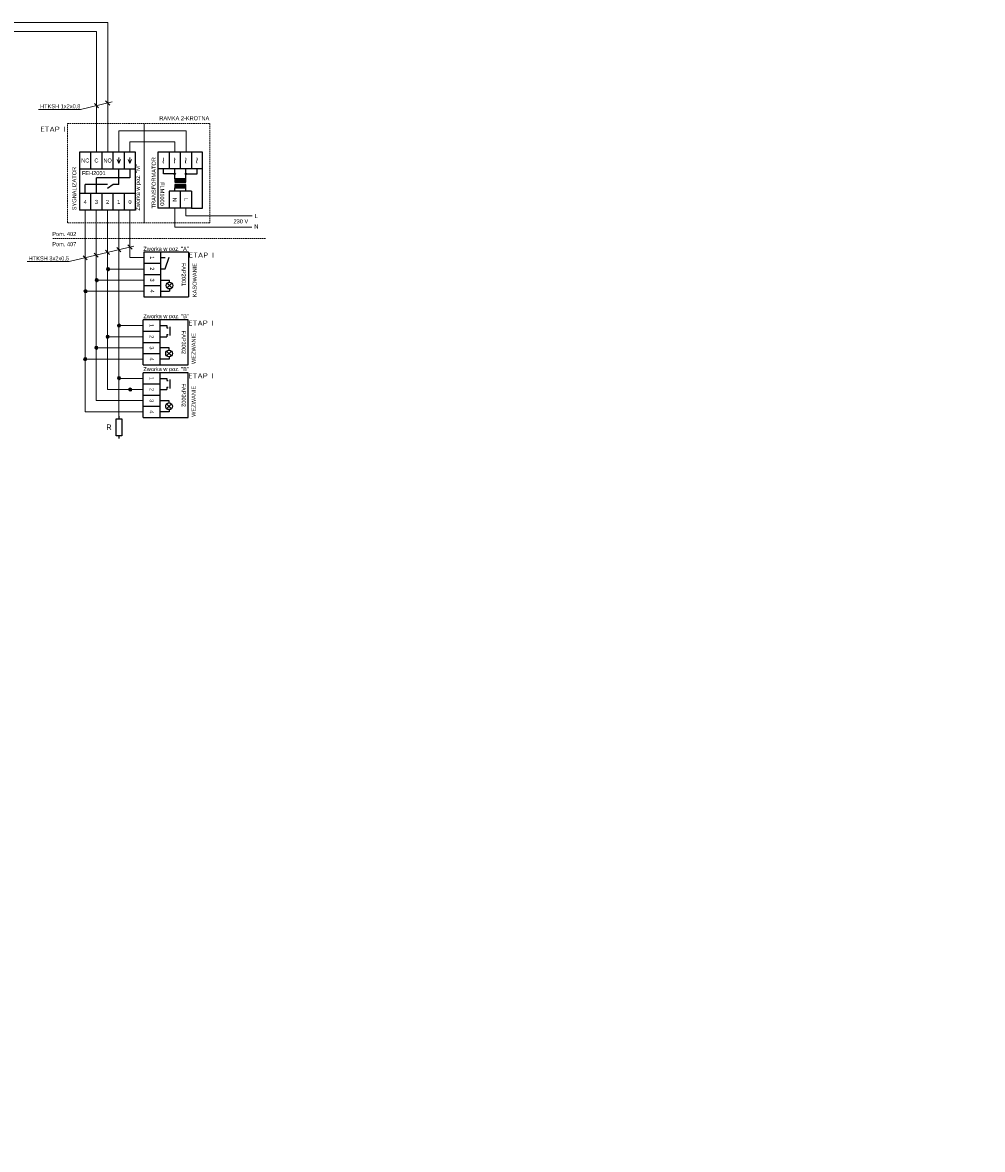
# Model space of a CAD drawing. Header units: millimetres. Extents: x 94562 to 148980, y -25377 to 3008.
# Tile 109 of 140: x 104676 to 108109, y -22074 to -18044. Entities that reach past the tile are written whole.
import ezdxf
from ezdxf.enums import TextEntityAlignment as Align

# ---------------------------------------------------------------- set-up
doc = ezdxf.new("R2010")
doc.units = ezdxf.units.MM
doc.linetypes.add('DASHED2', pattern=[0.375, 0.25, -0.125])
for name, color, linetype, lineweight in [('2DE_PLS_PNN', 7, 'Continuous', 35), ('2DE_TXTMARK', 41, 'Continuous', 18), ('2DE_TXTNUM', 11, 'Continuous', 18), ('2DE_TXTPIN', 131, 'Continuous', 18)]:
    doc.layers.add(name, color=color, linetype=linetype, lineweight=lineweight)
for name, color, linetype in [('ABB_OTHER', 252, 'Continuous'), ('tt_opis', 30, 'Continuous'), ('tt_pomoc', 42, 'Continuous'), ('tt_symbole', 40, 'Continuous')]:
    doc.layers.add(name, color=color, linetype=linetype)
doc.styles.add('CP_ATTR', font='arial.ttf')
doc.styles.add('CP_DESC', font='arial.ttf')
doc.styles.add('CP_ELATT', font='arial.ttf')
doc.styles.add('iso', font='isocpeur.ttf', dxfattribs={"width": 1.2})
doc.styles.add('Style-WORKING_1250', font='WORKING_1250.shx')

# ---------------------------------------------------------------- blocks, each defined once
blk = doc.blocks.new('cpel_sig_SH0010A')
for p, q in [((-10, 10), (-10, -10)), ((10, 10), (-10, 10)), ((10, -10), (10, 10)), ((-7.5, 0.55), (-6.5, 0.55)), ((-7.5, -2.5), (-7.5, 0.55)), ((-7, 1.8), (-3, 1.8)), ((-6.5, 0.55), (-6.5, 1.05)), ((-3.5, 0.55), (-3.5, 1.05)), ((-3.5, 0.55), (-2.5, 0.55)), ((-2.5, -2.5), (-2.5, 0.55)), ((3.5, 1.5), (2.5, 1.5)), ((3.94, 2.56), (6.06, 0.44)), ((6.06, 2.56), (3.94, 0.44)), ((6.5, 1.5), (7.5, 1.5)), ((-5, -2.5), (-10, -2.5)), ((-5, -10), (-5, -2.5)), ((0, -2.5), (-5, -2.5)), ((0, -10), (0, -2.5)), ((5, -2.5), (0, -2.5)), ((5, -10), (5, -2.5)), ((10, -2.5), (5, -2.5)), ((-5, -10), (-10, -10)), ((0, -10), (-5, -10)), ((5, -10), (0, -10)), ((10, -10), (5, -10))]:
    blk.add_line(p, q)
for points in [[(2.5, 1.5), (2.5, -2.5)], [(7.5, 1.5), (7.5, -2.5)]]:
    blk.add_lwpolyline(points)
blk.add_circle((5, 1.5), 1.5)
at = {"linetype": 'Continuous', "style": 'CP_ATTR', "flags": 9}
for tag in ['EL-STATUS', 'FUNCTION', 'GROUP', 'NUMBER', 'WEIGHT', 'LINK', 'OTHER', 'IP', 'CHARACTER', 'POWER', 'CURRENT', 'VOLTAGE', 'PRODUCER', 'ORDER-NO', 'PRODUCT-TYPE', 'OTHER1', 'MARK2', 'ARTICLE', 'NAME']:
    blk.add_attdef(tag, text='', height=0.00005, dxfattribs=at).set_placement((-9.97, -10.02), align=Align.MIDDLE_LEFT)
at = {"layer": '2DE_TXTMARK', "linetype": 'ByBlock', "style": 'CP_ELATT', "width": 0.8, "flags": 8}
blk.add_attdef('MARK1', text='', height=1.8, dxfattribs=at).set_placement((0, 9), align=Align.TOP_CENTER)
at = {"layer": '2DE_TXTNUM', "linetype": 'ByBlock', "style": 'CP_ELATT', "width": 0.8, "flags": 8}
blk.add_attdef('TAG', text='', height=2.5, dxfattribs=at).set_placement((-12, 7.64), align=Align.RIGHT)
at = {"layer": '2DE_TXTPIN', "linetype": 'ByBlock', "style": 'CP_ELATT', "width": 0.8}
for s, p in [('1', (-7.5, -6.25)), ('2', (-2.5, -6.25)), ('3', (2.5, -6.25)), ('4', (7.5, -6.25))]:
    blk.add_text(s, height=1.8, dxfattribs=at).set_placement(p, align=Align.MIDDLE_CENTER)
blk = doc.blocks.new('cpelh_sig_SH0011A')
for p, q in [((-10, 10), (-10, -10)), ((-10, 10), (10, 10)), ((10, -10), (10, 10)), ((-2.5, -0.5), (-7.69, 1.3)), ((3.5, 1.52), (2.5, 1.52)), ((6.06, 0.46), (3.94, 2.58)), ((3.94, 0.46), (6.06, 2.58)), ((6.5, 1.52), (7.5, 1.52)), ((-10, -2.5), (-5, -2.5)), ((-7.5, -2.5), (-7.5, -0.5)), ((-5, -2.5), (0, -2.5)), ((-5, -10), (-5, -2.5)), ((-2.5, -2.5), (-2.5, -0.5)), ((0, -2.5), (5, -2.5)), ((0, -10), (0, -2.5)), ((5, -2.5), (10, -2.5)), ((5, -10), (5, -2.5)), ((-10, -10), (-5, -10)), ((-5, -10), (0, -10)), ((0, -10), (5, -10)), ((5, -10), (10, -10))]:
    blk.add_line(p, q)
for points in [[(2.5, -2.5), (2.5, 1.5)], [(7.5, -2.5), (7.5, 1.5)]]:
    blk.add_lwpolyline(points)
blk.add_circle((5, 1.52), 1.5)
at = {"linetype": 'Continuous', "style": 'CP_ATTR', "flags": 9}
for tag in ['NAME', 'ARTICLE', 'MARK2', 'OTHER1', 'PRODUCT-TYPE', 'ORDER-NO', 'PRODUCER', 'VOLTAGE', 'CURRENT', 'POWER', 'CHARACTER', 'IP', 'OTHER', 'LINK', 'WEIGHT', 'NUMBER', 'GROUP', 'FUNCTION', 'EL-STATUS']:
    blk.add_attdef(tag, text='', height=0.00005, dxfattribs=at).set_placement((-9.97, -10.02), align=Align.MIDDLE_LEFT)
at = {"layer": '2DE_TXTMARK', "linetype": 'ByBlock', "style": 'CP_ELATT', "width": 0.8, "flags": 8}
blk.add_attdef('MARK1', text='', height=1.8, dxfattribs=at).set_placement((0, 7), align=Align.CENTER)
at = {"layer": '2DE_TXTNUM', "linetype": 'ByBlock', "style": 'CP_ELATT', "width": 0.8, "flags": 8}
blk.add_attdef('TAG', text='', height=2.5, dxfattribs=at).set_placement((-12, 7.64), align=Align.RIGHT)
at = {"layer": '2DE_TXTPIN', "linetype": 'ByBlock', "style": 'CP_ELATT', "width": 0.8}
for s, p in [('1', (-7.5, -6.25)), ('2', (-2.5, -6.25)), ('3', (2.5, -6.25)), ('4', (7.5, -6.25))]:
    blk.add_text(s, height=1.8, dxfattribs=at).set_placement(p, align=Align.MIDDLE_CENTER)
blk = doc.blocks.new('cpel_sig_SH0018A')
for points in [[(-2.45, 2.5, 1), (-3.05, 2.5, 1)], [(-2.45, -2.5, 1), (-3.05, -2.5, 1)]]:
    blk.add_hatch(color=256).paths.add_polyline_path(points)
h = blk.add_hatch(color=256)
h.paths.add_polyline_path([(-0.5, 2.5), (-0.5, -2.5), (1, -2.5), (1, 2.5)])
h.paths.add_polyline_path([(2, 2.5), (2, -2.5), (3.5, -2.5), (3.5, 2.5)])
for p, q in [((12.5, 10), (-12.5, 10)), ((-12.5, 10), (-12.5, 5)), ((-5, 10), (-5, 5)), ((-2.75, 7.5), (-5, 7.5)), ((-2.75, 2.5), (-2.75, 7.5)), ((12.5, 5), (12.5, 10)), ((-12.5, 5), (-5, 5)), ((-12.5, 5), (-12.5, 0)), ((-12.5, 0), (-5, 0)), ((-12.5, 0), (-12.5, -5)), ((-5, 5), (-5, 0)), ((-0.5, 2.5), (-5, 2.5)), ((-5, 0), (-5, -5)), ((5, 2.5), (3.5, 2.5)), ((5, 5), (12.5, 5)), ((5, 5), (5, 0)), ((5, 0), (12.5, 0)), ((5, 0), (5, -5)), ((12.5, 5), (12.5, 0)), ((12.5, 0), (12.5, -5)), ((-12.5, -5), (-5, -5)), ((-12.5, -5), (-12.5, -10)), ((-0.5, -2.5), (-5, -2.5)), ((-5, -5), (-5, -10)), ((-2.75, -2.5), (-2.75, -7.5)), ((5, -2.5), (3.5, -2.5)), ((5, -5), (12.5, -5)), ((12.5, -5), (12.5, -10)), ((-12.5, -10), (12.5, -10)), ((-2.75, -7.5), (-5, -7.5))]:
    blk.add_line(p, q)
for points in [[(-0.5, 2.5), (-0.5, -2.5), (1, -2.5), (1, 2.5)], [(2, 2.5), (2, -2.5), (3.5, -2.5), (3.5, 2.5)]]:
    blk.add_lwpolyline(points, close=True)
for centre in [(-2.75, 2.5), (-2.75, -2.5)]:
    blk.add_circle(centre, 0.3)
at = {"linetype": 'Continuous', "style": 'CP_ATTR', "flags": 9}
for tag in ['EL-STATUS', 'FUNCTION', 'GROUP', 'NUMBER', 'WEIGHT', 'LINK', 'OTHER', 'IP', 'CHARACTER', 'POWER', 'CURRENT', 'VOLTAGE', 'PRODUCER', 'ORDER-NO', 'PRODUCT-TYPE', 'OTHER1', 'MARK2', 'ARTICLE', 'NAME']:
    blk.add_attdef(tag, text='', height=0.00005, dxfattribs=at).set_placement((-12.47, -10.02), align=Align.MIDDLE_LEFT)
at = {"layer": '2DE_TXTMARK', "linetype": 'ByBlock', "style": 'CP_ELATT', "width": 0.8, "flags": 8}
blk.add_attdef('MARK1', text='', height=1.8, dxfattribs=at).set_placement((11.5, -9), align=Align.RIGHT)
at = {"layer": '2DE_TXTNUM', "linetype": 'ByBlock', "style": 'CP_ELATT', "width": 0.8, "flags": 8}
blk.add_attdef('TAG', (-12.5, 12), '', height=2.5, dxfattribs=at)
at = {"layer": '2DE_TXTPIN', "linetype": 'ByBlock', "style": 'CP_ELATT'}
for p in [(-8.75, 7.5), (-8.75, 2.5), (-8.75, -2.5), (-8.75, -7.5)]:
    blk.add_text('~', height=3.5, dxfattribs=at).set_placement(p, align=Align.MIDDLE_CENTER)
at = {"layer": '2DE_TXTPIN', "linetype": 'ByBlock', "style": 'CP_ELATT', "width": 0.8}
for s, p in [('L', (8.75, 2.5)), ('N', (8.75, -2.5))]:
    blk.add_text(s, height=1.8, dxfattribs=at).set_placement(p, align=Align.MIDDLE_CENTER)
blk = doc.blocks.new('cpel_sig_SH0005A')
for p, q in [((-12.5, 13), (-12.5, -13)), ((-7.5, 13), (-12.5, 13)), ((-7.5, 5.5), (-7.5, 13)), ((-2.5, 13), (-7.5, 13)), ((-2.5, 5.5), (-2.5, 13)), ((2.5, 13), (-2.5, 13)), ((2.5, 5.5), (2.5, 13)), ((7.5, 13), (2.5, 13)), ((7.5, 5.5), (7.5, 13)), ((12.5, 13), (7.5, 13)), ((12.5, -13), (12.5, 13)), ((-12.5, 5.5), (-7.5, 5.5)), ((-7.5, 5.5), (-2.5, 5.5)), ((-2.5, 5.5), (2.5, 5.5)), ((2.5, 5.5), (7.5, 5.5)), ((7.5, 5.5), (12.5, 5.5)), ((10, 5.5), (10, 1.5)), ((10, 1.5), (-5, 1.5)), ((-5, -5.5), (-5, 1.5)), ((-10, -5.5), (-10, -1.5)), ((0, -1.5), (-10, -1.5)), ((5, -1.5), (2.54, -1.5)), ((-7.5, -5.5), (-12.5, -5.5)), ((-7.5, -13), (-7.5, -5.5)), ((-2.5, -5.5), (-7.5, -5.5)), ((-2.5, -13), (-2.5, -5.5)), ((2.5, -5.5), (-2.5, -5.5)), ((2.5, -13), (2.5, -5.5)), ((7.5, -5.5), (2.5, -5.5)), ((7.5, -13), (7.5, -5.5)), ((12.5, -5.5), (7.5, -5.5)), ((-7.5, -13), (-12.5, -13)), ((-2.5, -13), (-7.5, -13)), ((2.5, -13), (-2.5, -13)), ((7.5, -13), (2.5, -13)), ((12.5, -13), (7.5, -13))]:
    blk.add_line(p, q)
for points in [[(5, -1.5), (5, 5.5)], [(2.54, -1.5), (0, -3.27)]]:
    blk.add_lwpolyline(points)
at = {"layer": '2DE_TXTPIN', "linetype": 'ByBlock'}
for p, q in [((5, 10.52), (5, 7.98)), ((10, 10.52), (10, 7.98)), ((5, 7.98), (4.25, 9.76)), ((5, 7.98), (5.75, 9.76)), ((10, 7.98), (9.25, 9.76)), ((10, 7.98), (10.75, 9.76))]:
    blk.add_line(p, q, dxfattribs=at)
at = {"linetype": 'Continuous', "style": 'CP_ATTR', "flags": 9}
for tag in ['NAME', 'ARTICLE', 'MARK2', 'OTHER1', 'PRODUCT-TYPE', 'ORDER-NO', 'PRODUCER', 'VOLTAGE', 'CURRENT', 'POWER', 'CHARACTER', 'IP', 'OTHER', 'LINK', 'WEIGHT', 'NUMBER', 'GROUP', 'FUNCTION', 'EL-STATUS']:
    blk.add_attdef(tag, text='', height=0.00005, dxfattribs=at).set_placement((-12.47, -13.02), align=Align.MIDDLE_LEFT)
at = {"layer": '2DE_TXTMARK', "linetype": 'ByBlock', "style": 'CP_ELATT', "width": 0.8, "flags": 8}
blk.add_attdef('MARK1', text='', height=1.8, dxfattribs=at).set_placement((-11.5, 4.5), align=Align.TOP_LEFT)
at = {"layer": '2DE_TXTNUM', "linetype": 'ByBlock', "style": 'CP_ELATT', "width": 0.8, "flags": 8}
blk.add_attdef('TAG', text='', height=2.5, dxfattribs=at).set_placement((-14.5, 10.64), align=Align.RIGHT)
at = {"layer": '2DE_TXTPIN', "linetype": 'ByBlock', "style": 'CP_ELATT', "width": 0.8}
for s, p in [('NC', (-10, 9.25)), ('C', (-5, 9.25)), ('NO', (0, 9.25)), ('4', (-10, -9.25)), ('3', (-5, -9.25)), ('2', (0, -9.25)), ('1', (5, -9.25)), ('0', (10, -9.25))]:
    blk.add_text(s, height=1.8, dxfattribs=at).set_placement(p, align=Align.MIDDLE_CENTER)
blk = doc.blocks.new('cpel_sig_SE0001A')
for p, q in [((0, 5), (0, 3.75)), ((0, -3.75), (0, -5))]:
    blk.add_line(p, q)
blk.add_lwpolyline([(1.25, 3.75), (1.25, -3.75), (-1.25, -3.75), (-1.25, 3.75)], close=True)
at = {"linetype": 'Continuous', "style": 'CP_ATTR', "flags": 9}
for tag in ['EL-STATUS', 'FUNCTION', 'GROUP', 'NUMBER', 'WEIGHT', 'LINK', 'OTHER', 'IP', 'CHARACTER', 'POWER', 'CURRENT', 'VOLTAGE', 'PRODUCER', 'ORDER-NO', 'PRODUCT-TYPE', 'OTHER1', 'MARK2', 'ARTICLE', 'NAME', 'MARK1']:
    blk.add_attdef(tag, text='', height=0.00005, dxfattribs=at).set_placement((0, -3.75), align=Align.MIDDLE_LEFT)
at = {"layer": '2DE_TXTNUM', "linetype": 'ByBlock', "style": 'CP_ELATT', "width": 0.8, "flags": 8}
blk.add_attdef('TAG', text='', height=2.5, dxfattribs=at).set_placement((-3.25, 0), align=Align.MIDDLE_RIGHT)

msp = doc.modelspace()

# ---------------------------------------------------------------- hatches: boundary and pattern name
at = {"layer": 'tt_pomoc', "lineweight": 0}
h = msp.add_hatch(color=256, dxfattribs=at)
h.dxf.hatch_style = 1
h.paths.add_polyline_path([(104987.8, -18925.3, 1), (104976.1, -18925.3, 1)])
h = msp.add_hatch(color=256, dxfattribs=at)
h.dxf.hatch_style = 1
h.paths.add_polyline_path([(104947.4, -18964.9, 1), (104935.7, -18964.9, 1)])
h = msp.add_hatch(color=256, dxfattribs=at)
h.dxf.hatch_style = 1
h.paths.add_polyline_path([(104907.5, -19004.8, 1), (104895.8, -19004.8, 1)])
h = msp.add_hatch(color=256, dxfattribs=at)
h.dxf.hatch_style = 1
h.paths.add_polyline_path([(105026.8, -19127.5, 1), (105015.1, -19127.5, 1)])
h = msp.add_hatch(color=256, dxfattribs=at)
h.dxf.hatch_style = 1
h.paths.add_polyline_path([(104986.3, -19167.5, 1), (104974.5, -19167.5, 1)])
h = msp.add_hatch(color=256, dxfattribs=at)
h.dxf.hatch_style = 1
h.paths.add_polyline_path([(104945.8, -19207, 1), (104934.1, -19207, 1)])
h = msp.add_hatch(color=256, dxfattribs=at)
h.dxf.hatch_style = 1
h.paths.add_polyline_path([(104905.9, -19247.5, 1), (104894.2, -19247.5, 1)])
h = msp.add_hatch(color=256, dxfattribs=at)
h.dxf.hatch_style = 1
h.paths.add_polyline_path([(105026.8, -19315.1, 1), (105015.1, -19315.1, 1)])
h = msp.add_hatch(color=256, dxfattribs=at)
h.dxf.hatch_style = 1
h.paths.add_polyline_path([(105066.8, -19356.4, 1), (105055.1, -19356.4, 1)])

# ---------------------------------------------------------------- linework, layer by layer
at = {"layer": '2DE_PLS_PNN', "color": 8, "linetype": 'DASHED2', "lineweight": 0, "ltscale": 20}
msp.add_lwpolyline([(105345.4, -18759.5), (104836.7, -18759.5), (104836.7, -18404.5), (105345.4, -18404.5)], close=True, dxfattribs=at)
at = {"layer": 'ABB_OTHER', "linetype": 'DASHED2', "lineweight": 0, "ltscale": 20}
msp.add_line((105545.1, -18815.9), (104784.5, -18815.9), dxfattribs=at)
at = {"layer": 'tt_pomoc', "linetype": 'Continuous', "lineweight": 0, "ltscale": 0.2}
for p, q in [((102321.4, -18043.8), (104980.5, -18043.8)), ((104980.5, -18507.2), (104980.5, -18043.8)), ((102281.4, -18075.8), (104940.5, -18075.8)), ((104940.5, -18507.2), (104940.5, -18075.8))]:
    msp.add_line(p, q, dxfattribs=at)
at = {"layer": 'tt_pomoc', "lineweight": 0, "ltscale": 20}
for p, q in [((104996.6, -18327.6), (104883.2, -18354.9)), ((104947.7, -18348.5), (104933.3, -18333.7)), ((104987.6, -18338.9), (104973.2, -18324.1)), ((104883.2, -18354.9), (104732.7, -18354.9)), ((105111.2, -18759.5), (105111.2, -18404.5)), ((105074.4, -18843), (104842.6, -18898.9)), ((104987.5, -18873.1), (104973, -18858.3)), ((105028.1, -18863.3), (105013.6, -18848.5)), ((105067.5, -18853.8), (105053, -18839)), ((104842.6, -18898.9), (104692.1, -18898.9)), ((104907.1, -18892.5), (104892.6, -18877.7)), ((104947, -18882.8), (104932.5, -18868.1))]:
    msp.add_line(p, q, dxfattribs=at)
at = {"layer": 'tt_pomoc', "lineweight": 0, "ltscale": 5}
for p, q in [((105260.9, -18430.6), (105020.2, -18430.6)), ((105020.2, -18430.6), (105020.2, -18507.2)), ((105260.9, -18430.6), (105260.9, -18507.2)), ((105220.1, -18470.6), (105060.2, -18470.6)), ((105060.2, -18470.6), (105060.2, -18507.2)), ((105220.1, -18470.6), (105220.1, -18507.2)), ((104899.9, -18715.2), (104899.9, -19436.2)), ((104939.8, -18715.2), (104939.8, -19395.7)), ((104980.2, -18715.2), (104980.2, -19356.2)), ((105020.8, -18715.2), (105020.8, -19451.2)), ((105060.2, -18715.2), (105060.2, -18884.6)), ((105060.2, -18884.6), (105109.6, -18884.6)), ((104982, -18925.3), (105109.6, -18925.3)), ((105020.8, -19127.5), (105107.9, -19127.5)), ((104980.2, -19167.5), (105107.9, -19167.5)), ((104939.8, -19207), (105107.9, -19207)), ((104899.9, -19247.5), (105107.9, -19247.5)), ((105020.8, -19316.2), (105107.9, -19316.2)), ((104980.2, -19356.2), (105107.9, -19356.2)), ((104939.8, -19395.7), (105107.9, -19395.6)), ((104899.9, -19436.2), (105107.9, -19436.2))]:
    msp.add_line(p, q, dxfattribs=at)
at = {"layer": 'tt_pomoc', "lineweight": 0}
for p, q in [((105220.4, -18707.2), (105220.4, -18775.1)), ((105260.4, -18707.2), (105260.4, -18735.1)), ((105109.6, -18964.9), (104941.6, -18964.9)), ((105109.6, -19004.8), (104901.6, -19004.8))]:
    msp.add_line(p, q, dxfattribs=at)
at = {"layer": 'tt_pomoc', "linetype": 'Continuous', "lineweight": 0}
for p, q in [((105260.4, -18735.1), (105497.3, -18735.1)), ((105220.4, -18775.1), (105496.3, -18775.1))]:
    msp.add_line(p, q, dxfattribs=at)
at = {"layer": 'tt_pomoc', "lineweight": 0}
for centre in [(104982, -18925.3), (104941.6, -18964.9), (104901.6, -19004.8), (105021, -19127.5), (104980.4, -19167.5), (104939.9, -19207), (104900, -19247.5), (105021, -19315.1), (105061, -19356.4)]:
    msp.add_circle(centre, 5.85, dxfattribs=at)

# ---------------------------------------------------------------- block references
at = {"layer": 'tt_pomoc', "lineweight": 0, "xscale": 8, "yscale": 8, "zscale": 8}
msp.add_blockref('cpel_sig_SE0001A', (105020.8, -19491.2), dxfattribs=at).add_auto_attribs({'TAG': 'R'})
at = {"layer": 'tt_symbole', "linetype": 'Continuous', "lineweight": 0, "xscale": 8, "yscale": 8, "zscale": 8}
msp.add_blockref('cpel_sig_SH0005A', (104980.2, -18611.2), dxfattribs=at).add_auto_attribs({'MARK1': 'FEH2001'})
at = {"layer": 'tt_symbole', "linetype": 'Continuous', "lineweight": 0, "xscale": 8, "yscale": 8, "zscale": 8, "rotation": 270}
for name, p, values in [('cpel_sig_SH0018A', (105240.2, -18607.2), {'MARK1': 'FLM1000'}), ('cpelh_sig_SH0011A', (105189.6, -18944.6), {'MARK1': 'FAP2001'}), ('cpel_sig_SH0010A', (105187.9, -19187.5), {'MARK1': 'FAP3002'}), ('cpel_sig_SH0010A', (105187.9, -19376.2), {'MARK1': 'FAP3002'})]:
    msp.add_blockref(name, p, dxfattribs=at).add_auto_attribs(values)

# ---------------------------------------------------------------- texts
at = {"layer": 'tt_opis', "lineweight": 0, "style": 'CP_DESC'}
for s, p in [('HTKSH 1x2x0,8', (104738.7, -18350.5)), ('RAMKA 2-KROTNA', (105165.1, -18393.2)), ('L', (105506, -18742.9)), ('230 V', (105430.6, -18761.9)), ('N', (105504.9, -18780.4)), ('Pom. 402', (104782.2, -18807.1)), ('Pom. 407', (104782.2, -18843.6)), ('Zworka w poz. "A"', (105108, -18860.3)), ('HTKSH 3x2x0,5', (104698.1, -18894.4)), ('Zworka w poz. "B"', (105108, -19101.1)), ('Zworka w poz. "B"', (105108, -19290.3))]:
    msp.add_text(s, height=14.4, dxfattribs=at).set_placement(p)
for s, p in [('SYGNALIZATOR', (104868.2, -18715.2)), ('Zworka w poz. "M"', (105095.5, -18716.4)), ('TRANSFORMATOR', (105152.4, -18708.5)), ('KASOWANIE', (105298.7, -19025.7)), ('WEZWANIE', (105295, -19265.1)), ('WEZWANIE', (105295, -19453.7))]:
    msp.add_text(s, height=14.4, rotation=90, dxfattribs=at).set_placement(p)
at = {"layer": 'tt_opis'}
for s, width, heights, insert, char_height, attachment_point, style in [('ETAP I', 115.158, [0], (104830, -18425.2), 18, 6, 'iso'), ('ETAP I', 115.158, [0], (105360.9, -18875.6), 18, 6, 'iso'), ('ETAP I', 115.158, [0], (105359.3, -19118.5), 18, 6, 'iso'), ('ETAP I', 115.158, [0], (105359.3, -19307.2), 18, 6, 'iso'), ('\\pi90.38609;Szafa wisząca\\P\\pi108.48133;12U 610x610\\P\\pi229.43371;LPD2', 597.915, [173.3], (102998.8, -20782.3), 40, 1, 'Style-WORKING_1250'), ('\\pi90.38609;Szafa wisząca\\P\\pi108.48133;12U 610x610\\P\\pi245.62419;GPD', 597.915, [173.3], (102998.8, -21766.3), 40, 1, 'Style-WORKING_1250')]:
    msp.add_mtext_dynamic_manual_height_columns(s, width=width, gutter_width=12.5, heights=heights, dxfattribs=dict(at, insert=insert, char_height=char_height, attachment_point=attachment_point, style=style))

doc.saveas('drawing.dxf')
